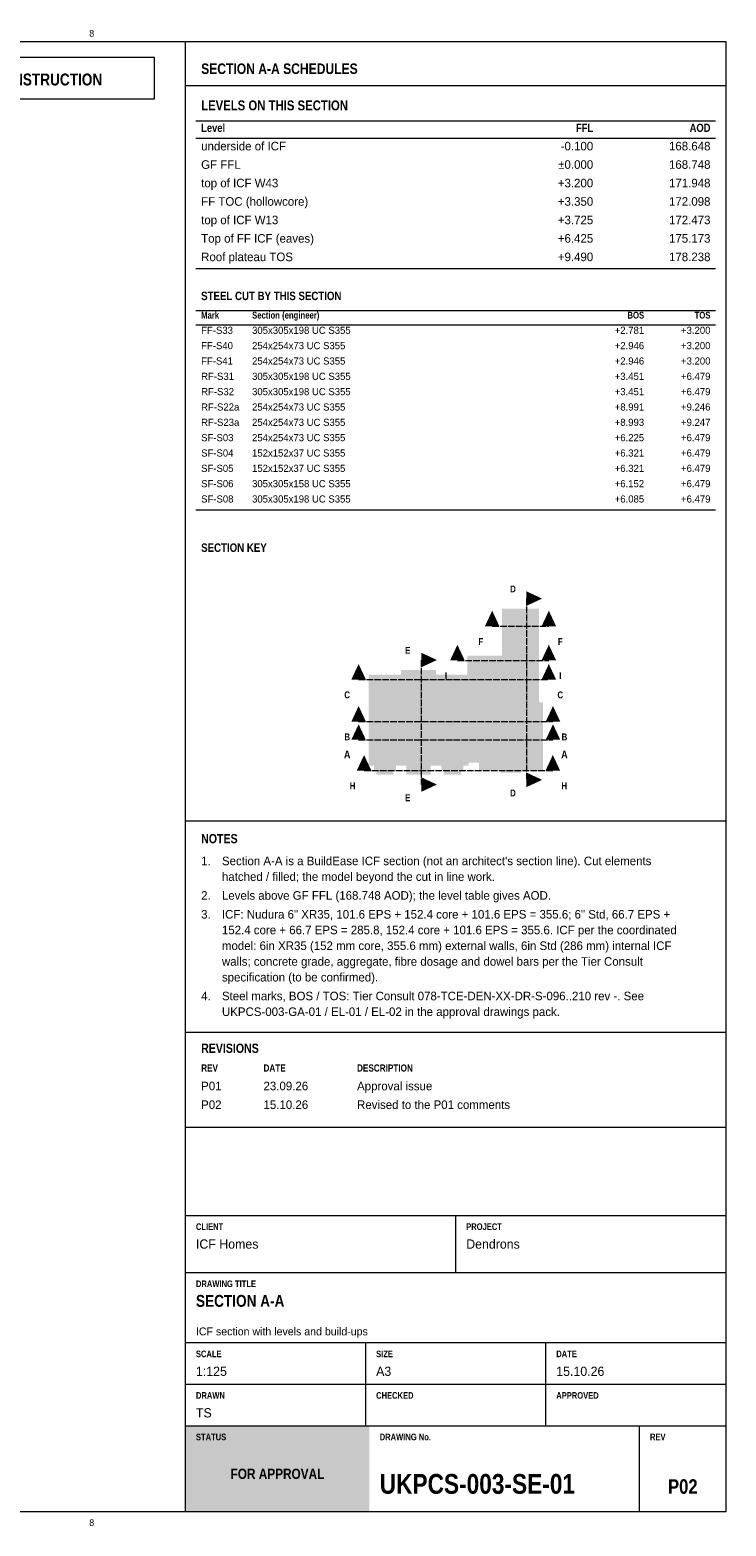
# Model space of a CAD drawing. Header units: millimetres. Extents: x 17 to 413, y 4 to 292.
# Tile 57 of 57: x 279 to 413, y 4 to 292. Entities that reach past the tile are written whole.
import ezdxf
from ezdxf.enums import TextEntityAlignment as Align

# ---------------------------------------------------------------- set-up
doc = ezdxf.new("R2010")
doc.units = ezdxf.units.MM
doc.linetypes.add('DASHED', pattern=[1.524, 1.27, -0.254])
for name, color, linetype in [('FILL-C_B2B2B8', 7, 'Continuous'), ('FILL-RED', 7, 'Continuous'), ('FILL-STEEL_GREY', 7, 'Continuous'), ('FILL-TEAL', 7, 'Continuous'), ('LINE-C_B2B2B8-DASH', 7, 'DASHED'), ('LINE-INK', 7, 'Continuous'), ('LINE-RED', 7, 'Continuous'), ('LINE-RED-DASH', 7, 'DASHED'), ('LINE-TEAL', 7, 'Continuous'), ('TEXT-C_B2B2B8', 7, 'Continuous'), ('TEXT-EPS', 7, 'Continuous'), ('TEXT-INK', 7, 'Continuous'), ('TEXT-RED', 7, 'Continuous'), ('TEXT-STEEL_GREY', 7, 'Continuous'), ('TEXT-TEAL', 7, 'Continuous'), ('TEXT-TEAL_DK', 7, 'Continuous'), ('TEXT-WHITE', 7, 'Continuous')]:
    doc.layers.add(name, color=color, linetype=linetype)
doc.styles.add('OpenSansCondensed-Bold', font='OpenSansCondensed-Bold.ttf')

msp = doc.modelspace()

# ---------------------------------------------------------------- hatches: boundary and pattern name
at = {"layer": 'FILL-C_B2B2B8', "true_color": 0xb2b2b8}
h = msp.add_hatch(color=253, dxfattribs=at)
h.dxf.hatch_style = 1
h.paths.add_polyline_path([(377.6, 182.78), (374.6, 184.18), (374.6, 181.38)])
h = msp.add_hatch(color=253, dxfattribs=at)
h.dxf.hatch_style = 1
h.paths.add_polyline_path([(368, 180.45), (366.6, 177.45), (369.4, 177.45)])
h = msp.add_hatch(color=253, dxfattribs=at)
h.dxf.hatch_style = 1
h.paths.add_polyline_path([(378.9, 180.45), (377.5, 177.45), (380.3, 177.45)])
h = msp.add_hatch(color=253, dxfattribs=at)
h.dxf.hatch_style = 1
h.paths.add_polyline_path([(361.31, 173.89), (359.91, 170.89), (362.71, 170.89)])
h = msp.add_hatch(color=253, dxfattribs=at)
h.dxf.hatch_style = 1
h.paths.add_polyline_path([(378.9, 173.89), (377.5, 170.89), (380.3, 170.89)])
h = msp.add_hatch(color=253, dxfattribs=at)
h.dxf.hatch_style = 1
h.paths.add_polyline_path([(342.3, 170.18), (340.9, 167.18), (343.7, 167.18)])
h = msp.add_hatch(color=253, dxfattribs=at)
h.dxf.hatch_style = 1
h.paths.add_polyline_path([(357.36, 170.95), (354.36, 172.35), (354.36, 169.55)])
h = msp.add_hatch(color=253, dxfattribs=at)
h.dxf.hatch_style = 1
h.paths.add_polyline_path([(378.9, 170.18), (377.5, 167.18), (380.3, 167.18)])
h = msp.add_hatch(color=253, dxfattribs=at)
h.dxf.hatch_style = 1
h.paths.add_polyline_path([(342.3, 162.09), (340.9, 159.09), (343.7, 159.09)])
h = msp.add_hatch(color=253, dxfattribs=at)
h.dxf.hatch_style = 1
h.paths.add_polyline_path([(379.7, 162.09), (378.3, 159.09), (381.1, 159.09)])
h = msp.add_hatch(color=253, dxfattribs=at)
h.dxf.hatch_style = 1
h.paths.add_polyline_path([(343.35, 152.66), (341.95, 149.66), (344.75, 149.66)])
h = msp.add_hatch(color=253, dxfattribs=at)
h.dxf.hatch_style = 1
h.paths.add_polyline_path([(379.67, 152.66), (378.27, 149.66), (381.07, 149.66)])
h = msp.add_hatch(color=253, dxfattribs=at)
h.dxf.hatch_style = 1
h.paths.add_polyline_path([(357.36, 146.97), (354.36, 148.37), (354.36, 145.57)])
h = msp.add_hatch(color=253, dxfattribs=at)
h.dxf.hatch_style = 1
h.paths.add_polyline_path([(377.6, 147.88), (374.6, 149.28), (374.6, 146.48)])
at = {"layer": 'FILL-RED', "true_color": 0xcc141a}
h = msp.add_hatch(color=242, dxfattribs=at)
h.dxf.hatch_style = 1
h.paths.add_polyline_path([(342.3, 158.59), (340.9, 155.59), (343.7, 155.59)])
h = msp.add_hatch(color=242, dxfattribs=at)
h.dxf.hatch_style = 1
h.paths.add_polyline_path([(379.7, 158.59), (378.3, 155.59), (381.1, 155.59)])
at = {"layer": 'FILL-STEEL_GREY', "true_color": 0x737378}
h = msp.add_hatch(color=8, dxfattribs=at)
h.dxf.hatch_style = 1
h.paths.add_polyline_path([(345.24, 150.6), (344.22, 150.6), (344.22, 168.12), (350.48, 168.12), (350.48, 169.03), (357.2, 169.03), (357.2, 168.12), (363.23, 168.12), (363.23, 171.76), (369.92, 171.76), (369.92, 180.86), (376.98, 180.86), (376.98, 162.78), (377.78, 162.78), (377.78, 149.8), (373.57, 149.8), (373.57, 149.23), (369.69, 149.23), (369.69, 149.8), (365.49, 149.8), (365.49, 151.16), (363.45, 151.16), (363.45, 150.6), (362.43, 150.6), (362.43, 149.8), (362.21, 149.8), (362.21, 149.8), (361.97, 149.8), (361.97, 148.89), (358.66, 148.89), (358.66, 149.8), (358.42, 149.8), (358.42, 149.8), (358.21, 149.8), (358.21, 150.6), (356.17, 150.6), (356.17, 148.89), (351.5, 148.89), (351.5, 150.6), (349.47, 150.6), (349.47, 149.8), (349.25, 149.8), (349.25, 149.8), (349.01, 149.8), (349.01, 148.89), (345.7, 148.89), (345.7, 149.8), (345.46, 149.8), (345.46, 149.8), (345.24, 149.8)])
h.paths.add_polyline_path([(365.81, 156.13), (365.81, 151.52), (365.84, 151.52), (365.84, 150.16), (370.05, 150.16), (370.05, 149.59), (373.21, 149.59), (373.21, 150.16), (377.42, 150.16), (377.42, 156.13)], flags=0)
h.paths.add_polyline_path([(377.42, 156.42), (377.42, 162.42), (376.62, 162.42), (376.62, 180.5), (370.28, 180.5), (370.28, 171.4), (363.59, 171.4), (363.59, 167.76), (363.45, 167.76), (363.45, 151.52), (365.52, 151.52), (365.52, 156.42)], flags=0)
h.paths.add_polyline_path([(344.58, 150.96), (345.6, 150.96), (345.6, 150.16), (346.06, 150.16), (346.06, 150.16), (348.65, 150.16), (348.65, 150.16), (349.11, 150.16), (349.11, 150.96), (351.86, 150.96), (351.86, 149.25), (355.81, 149.25), (355.81, 150.96), (358.57, 150.96), (358.57, 150.16), (359.02, 150.16), (359.02, 150.16), (361.61, 150.16), (361.61, 150.16), (362.07, 150.16), (362.07, 150.96), (363.09, 150.96), (363.09, 167.76), (357.12, 167.76), (357.12, 152.55), (356.83, 152.55), (356.83, 167.77), (356.84, 167.77), (356.84, 168.67), (350.83, 168.67), (350.83, 167.77), (350.84, 167.77), (350.84, 167.77), (350.84, 167.77), (350.84, 167.47), (350.84, 167.1), (350.84, 166.85), (350.84, 163.64), (350.84, 162.33), (350.84, 162.08), (350.84, 162.04), (350.84, 161.96), (350.84, 161.83), (350.84, 161.66), (350.84, 161.66), (350.84, 161.45), (350.84, 161.44), (350.84, 159.88), (350.84, 159.85), (350.84, 159.76), (350.84, 159.76), (350.84, 159.76), (350.84, 159.04), (350.84, 159.04), (350.84, 158.78), (350.84, 157.14), (350.84, 156.13), (350.84, 152.55), (350.68, 152.55), (350.68, 152.55), (350.62, 152.55), (350.55, 152.55), (350.55, 152.86), (350.55, 154.73), (350.55, 157.76), (350.55, 158.67), (350.55, 160.91), (350.55, 161.15), (350.55, 161.15), (350.55, 161.83), (350.55, 162.61), (350.55, 162.61), (350.55, 167.66), (350.55, 167.76), (344.58, 167.76)], flags=0)
h.paths.add_polyline_path([(361.61, 149.8), (359.02, 149.8), (359.02, 149.25), (361.61, 149.25)], flags=0)
h.paths.add_polyline_path([(346.06, 149.8), (346.06, 149.25), (348.65, 149.25), (348.65, 149.8)], flags=0)
at = {"layer": 'FILL-TEAL', "true_color": 0x009e85}
h = msp.add_hatch(color=124, dxfattribs=at)
h.dxf.hatch_style = 1
h.paths.add_polyline_path([(309.01, 7), (344.37, 7), (344.37, 23.5), (309.01, 23.5)])

# ---------------------------------------------------------------- linework, layer by layer
at = {"layer": 'LINE-C_B2B2B8-DASH', "lineweight": 5}
for p, q in [((374.6, 182.78), (374.6, 147.88)), ((368, 177.45), (378.9, 177.45)), ((354.36, 170.95), (354.36, 146.97)), ((361.31, 170.89), (378.9, 170.89)), ((342.3, 167.18), (378.9, 167.18)), ((342.3, 159.09), (379.7, 159.09)), ((343.35, 149.66), (379.67, 149.66))]:
    msp.add_line(p, q, dxfattribs=at)
at = {"layer": 'LINE-INK', "lineweight": 5}
for p, q in [((309, 7), (309, 290)), ((311, 274.8), (411, 274.8)), ((311, 271.45), (411, 271.45)), ((311, 246.36), (411, 246.36)), ((311, 238.26), (411, 238.26)), ((311, 235.51), (411, 235.51)), ((311, 199.88), (411, 199.88)), ((309, 139.97), (413, 139.97)), ((309, 99.3), (413, 99.3)), ((309, 81), (413, 81)), ((309, 64), (413, 64)), ((361, 53), (361, 64)), ((309, 53), (413, 53)), ((309, 39.5), (413, 39.5)), ((343.67, 31.5), (343.67, 39.5)), ((378.33, 31.5), (378.33, 39.5)), ((309, 31.5), (413, 31.5)), ((343.67, 23.5), (343.67, 31.5)), ((378.33, 23.5), (378.33, 31.5)), ((309, 23.5), (413, 23.5)), ((396.36, 7), (396.36, 23.5))]:
    msp.add_line(p, q, dxfattribs=at)
msp.add_lwpolyline([(20, 7), (413, 7), (413, 290), (20, 290)], close=True, dxfattribs=at)
at = {"layer": 'LINE-RED', "lineweight": 5}
msp.add_lwpolyline([(226.21, 279), (303, 279), (303, 287), (226.21, 287)], close=True, dxfattribs=at)
at = {"layer": 'LINE-RED-DASH', "lineweight": 5}
msp.add_line((342.3, 155.59), (379.7, 155.59), dxfattribs=at)
at = {"layer": 'LINE-TEAL', "lineweight": 5}
msp.add_line((309, 281.6), (413, 281.6), dxfattribs=at)

# ---------------------------------------------------------------- texts
at = {"layer": 'TEXT-C_B2B2B8', "style": 'OpenSansCondensed-Bold'}
for s, p in [('D', (372, 183.98)), ('E', (351.76, 172.15)), ('F', (365.8, 173.85)), ('F', (381.1, 173.85)), ('I', (359.11, 167.29)), ('I', (381.1, 167.29)), ('C', (340.1, 163.58)), ('C', (381.1, 163.58)), ('B', (340.1, 155.49)), ('B', (381.9, 155.49)), ('H', (341.15, 146.06)), ('H', (381.87, 146.06)), ('E', (351.76, 143.77)), ('D', (372, 144.68))]:
    msp.add_text(s, height=1.32, dxfattribs=at).set_placement(p, align=Align.CENTER)
at = {"layer": 'TEXT-EPS', "style": 'OpenSansCondensed-Bold'}
msp.add_text('STATUS', height=1.27, dxfattribs=at).set_placement((311, 20.7))
at = {"layer": 'TEXT-INK', "style": 'OpenSansCondensed-Bold'}
for s, height, p in [('LEVELS ON THIS SECTION', 1.905, (312, 276.8)), ('STEEL CUT BY THIS SECTION', 1.6256, (312, 240.26)), ('NOTES', 1.778, (312, 135.67)), ('REVISIONS', 1.778, (312, 95.3)), ('SECTION A-A', 2.286, (311, 46.4)), ('UKPCS-003-SE-01', 3.81, (346.36, 10.4))]:
    msp.add_text(s, height=height, dxfattribs=at).set_placement(p)
at = {"layer": 'TEXT-INK'}
for s, height, p in [('underside of ICF', 1.651, (312, 269.09)), ('GF FFL', 1.651, (312, 265.54)), ('top of ICF W43', 1.651, (312, 261.98)), ('FF TOC (hollowcore)', 1.651, (312, 258.43)), ('top of ICF W13', 1.651, (312, 254.87)), ('Top of FF ICF (eaves)', 1.651, (312, 251.32)), ('Roof plateau TOS', 1.651, (312, 247.76)), ('FF-S33', 1.372, (312, 233.76)), ('305x305x198 UC S355', 1.3716, (321.8, 233.76)), ('FF-S40', 1.372, (312, 230.81)), ('254x254x73 UC S355', 1.3716, (321.8, 230.81)), ('FF-S41', 1.372, (312, 227.85)), ('254x254x73 UC S355', 1.3716, (321.8, 227.85)), ('RF-S31', 1.372, (312, 224.9)), ('305x305x198 UC S355', 1.3716, (321.8, 224.9)), ('RF-S32', 1.372, (312, 221.95)), ('305x305x198 UC S355', 1.3716, (321.8, 221.95)), ('RF-S22a', 1.372, (312, 218.99)), ('254x254x73 UC S355', 1.3716, (321.8, 218.99)), ('RF-S23a', 1.372, (312, 216.04)), ('254x254x73 UC S355', 1.3716, (321.8, 216.04)), ('SF-S03', 1.372, (312, 213.09)), ('254x254x73 UC S355', 1.3716, (321.8, 213.09)), ('SF-S04', 1.372, (312, 210.13)), ('152x152x37 UC S355', 1.3716, (321.8, 210.13)), ('SF-S05', 1.372, (312, 207.18)), ('152x152x37 UC S355', 1.3716, (321.8, 207.18)), ('SF-S06', 1.372, (312, 204.23)), ('305x305x158 UC S355', 1.3716, (321.8, 204.23)), ('SF-S08', 1.372, (312, 201.28)), ('305x305x198 UC S355', 1.3716, (321.8, 201.28)), ('1.', 1.651, (312, 131.44)), ("Section A-A is a BuildEase ICF section (not an architect's section line). Cut elements", 1.651, (316, 131.44)), ('hatched / filled; the model beyond the cut in line work.', 1.651, (316, 128.42)), ('2.', 1.651, (312, 124.79)), ('Levels above GF FFL (168.748 AOD); the level table gives AOD.', 1.651, (316, 124.79)), ('3.', 1.651, (312, 121.16)), ('ICF: Nudura 6" XR35, 101.6 EPS + 152.4 core + 101.6 EPS = 355.6; 6" Std, 66.7 EPS +', 1.651, (316, 121.16)), ('152.4 core + 66.7 EPS = 285.8, 152.4 core + 101.6 EPS = 355.6. ICF per the coordinated', 1.651, (316, 118.14)), ('model: 6in XR35 (152 mm core, 355.6 mm) external walls, 6in Std (286 mm) internal ICF', 1.651, (316, 115.11)), ('walls; concrete grade, aggregate, fibre dosage and dowel bars per the Tier Consult', 1.651, (316, 112.08)), ('specification (to be confirmed).', 1.651, (316, 109.05)), ('4.', 1.651, (312, 105.43)), ('Steel marks, BOS / TOS: Tier Consult 078-TCE-DEN-XX-DR-S-096..210 rev -. See', 1.651, (316, 105.43)), ('UKPCS-003-GA-01 / EL-01 / EL-02 in the approval drawings pack.', 1.651, (316, 102.4)), ('P01', 1.651, (312, 88.1)), ('23.09.26', 1.651, (324, 88.1)), ('Approval issue', 1.651, (342, 88.1)), ('P02', 1.651, (312, 84.5)), ('15.10.26', 1.651, (324, 84.5)), ('Revised to the P01 comments', 1.651, (342, 84.5)), ('ICF Homes', 1.778, (311, 57.6)), ('Dendrons', 1.778, (363, 57.6)), ('1:125', 1.778, (311, 33.1)), ('A3', 1.778, (345.67, 33.1)), ('15.10.26', 1.778, (380.33, 33.1)), ('TS', 1.778, (311, 25.1))]:
    msp.add_text(s, height=height, dxfattribs=at).set_placement(p)
for s, height, p in [('-0.100', 1.651, (387.44, 269.09)), ('168.648', 1.651, (410, 269.09)), ('±0.000', 1.651, (387.44, 265.54)), ('168.748', 1.651, (410, 265.54)), ('+3.200', 1.651, (387.44, 261.98)), ('171.948', 1.651, (410, 261.98)), ('+3.350', 1.651, (387.44, 258.43)), ('172.098', 1.651, (410, 258.43)), ('+3.725', 1.651, (387.44, 254.87)), ('172.473', 1.651, (410, 254.87)), ('+6.425', 1.651, (387.44, 251.32)), ('175.173', 1.651, (410, 251.32)), ('+9.490', 1.651, (387.44, 247.76)), ('178.238', 1.651, (410, 247.76)), ('+2.781', 1.372, (397.24, 233.76)), ('+3.200', 1.372, (410, 233.76)), ('+2.946', 1.372, (397.24, 230.81)), ('+3.200', 1.372, (410, 230.81)), ('+2.946', 1.372, (397.24, 227.85)), ('+3.200', 1.372, (410, 227.85)), ('+3.451', 1.372, (397.24, 224.9)), ('+6.479', 1.372, (410, 224.9)), ('+3.451', 1.372, (397.24, 221.95)), ('+6.479', 1.372, (410, 221.95)), ('+8.991', 1.372, (397.24, 218.99)), ('+9.246', 1.372, (410, 218.99)), ('+8.993', 1.372, (397.24, 216.04)), ('+9.247', 1.372, (410, 216.04)), ('+6.225', 1.372, (397.24, 213.09)), ('+6.479', 1.372, (410, 213.09)), ('+6.321', 1.372, (397.24, 210.13)), ('+6.479', 1.372, (410, 210.13)), ('+6.321', 1.372, (397.24, 207.18)), ('+6.479', 1.372, (410, 207.18)), ('+6.152', 1.372, (397.24, 204.23)), ('+6.479', 1.372, (410, 204.23)), ('+6.085', 1.372, (397.24, 201.28)), ('+6.479', 1.372, (410, 201.28))]:
    msp.add_text(s, height=height, dxfattribs=at).set_placement(p, align=Align.RIGHT)
at = {"layer": 'TEXT-INK', "style": 'OpenSansCondensed-Bold'}
msp.add_text('P02', height=2.794, dxfattribs=at).set_placement((404.68, 10.4), align=Align.CENTER)
at = {"layer": 'TEXT-RED', "style": 'OpenSansCondensed-Bold'}
for s, height, p in [('FOR APPROVAL - NOT FOR CONSTRUCTION', 2.286, (264.6, 281.6)), ('A', 1.52, (340.1, 151.99)), ('A', 1.52, (381.9, 151.99))]:
    msp.add_text(s, height=height, dxfattribs=at).set_placement(p, align=Align.CENTER)
at = {"layer": 'TEXT-STEEL_GREY'}
for p in [(290.94, 291), (290.94, 4.2)]:
    msp.add_text('8', height=1.27, dxfattribs=at).set_placement(p, align=Align.CENTER)
at = {"layer": 'TEXT-STEEL_GREY', "style": 'OpenSansCondensed-Bold'}
for s, height, p in [('Level', 1.575, (312, 272.65)), ('Mark', 1.295, (312, 236.71)), ('Section (engineer)', 1.2954, (321.8, 236.71)), ('REV', 1.372, (312, 91.7)), ('DATE', 1.372, (324, 91.7)), ('DESCRIPTION', 1.3716, (342, 91.7)), ('CLIENT', 1.27, (311, 61.2)), ('PROJECT', 1.27, (363, 61.2)), ('DRAWING TITLE', 1.27, (311, 50.2)), ('SCALE', 1.27, (311, 36.7)), ('SIZE', 1.27, (345.67, 36.7)), ('DATE', 1.27, (380.33, 36.7)), ('DRAWN', 1.27, (311, 28.7)), ('CHECKED', 1.27, (345.67, 28.7)), ('APPROVED', 1.27, (380.33, 28.7)), ('DRAWING No.', 1.27, (346.36, 20.7)), ('REV', 1.27, (398.36, 20.7))]:
    msp.add_text(s, height=height, dxfattribs=at).set_placement(p)
for s, height, p in [('FFL', 1.575, (387.44, 272.65)), ('AOD', 1.575, (410, 272.65)), ('BOS', 1.295, (397.24, 236.71)), ('TOS', 1.295, (410, 236.71))]:
    msp.add_text(s, height=height, dxfattribs=at).set_placement(p, align=Align.RIGHT)
at = {"layer": 'TEXT-STEEL_GREY'}
msp.add_text('ICF section with levels and build-ups', height=1.524, dxfattribs=at).set_placement((311, 40.9))
at = {"layer": 'TEXT-TEAL', "style": 'OpenSansCondensed-Bold'}
msp.add_text('SECTION A-A SCHEDULES', height=2.032, dxfattribs=at).set_placement((312, 283.8))
at = {"layer": 'TEXT-TEAL_DK', "style": 'OpenSansCondensed-Bold'}
msp.add_text('SECTION KEY', height=1.6256, dxfattribs=at).set_placement((312, 191.78))
at = {"layer": 'TEXT-WHITE', "style": 'OpenSansCondensed-Bold'}
msp.add_text('FOR APPROVAL', height=1.9812, dxfattribs=at).set_placement((326.68, 13.25), align=Align.CENTER)

doc.saveas('drawing.dxf')
